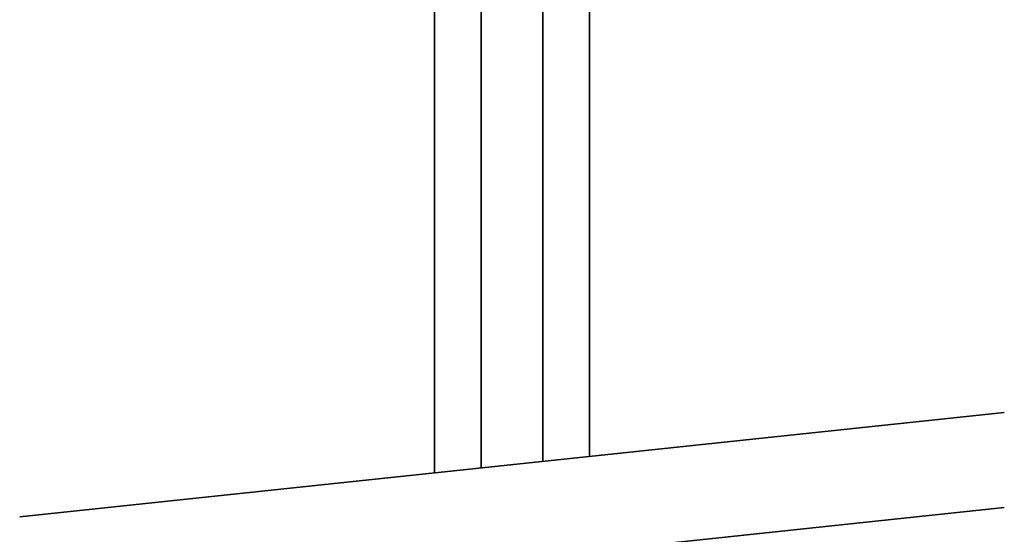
# Model space of a CAD drawing. Header units: millimetres. Extents: x -300186 to 535068, y -28581 to 763298.
# Tile 216 of 256: x 8288 to 8606, y 138454 to 138620. Entities that reach past the tile are written whole.
import ezdxf

# ---------------------------------------------------------------- set-up
doc = ezdxf.new("R2010")
doc.units = ezdxf.units.MM
doc.header["$LTSCALE"] = 10
doc.layers.add('Visible (ISO)', color=7, linetype='Continuous', lineweight=35)

msp = doc.modelspace()

# ---------------------------------------------------------------- linework, layer by layer
at = {"layer": 'Visible (ISO)'}
for p, q in [((8422.209, 138771.639, 159.59), (8422.209, 138473.921, 159.59)), ((8437.209, 138475.515, 159.59), (8437.209, 138771.639, 159.59)), ((8457.209, 138771.639, 159.59), (8457.209, 138477.639, 159.59)), ((8472.209, 138479.232, 159.59), (8472.209, 138771.639, 159.59))]:
    msp.add_line(p, q, dxfattribs=at)
at = {"layer": 'Visible (ISO)', "elevation": 159.59}
for points in [[(8288.217, 138459.689), (8606.201, 138493.465)], [(8288.217, 138428.943), (8606.201, 138462.718)]]:
    msp.add_lwpolyline(points, dxfattribs=at)

doc.saveas('drawing.dxf')
